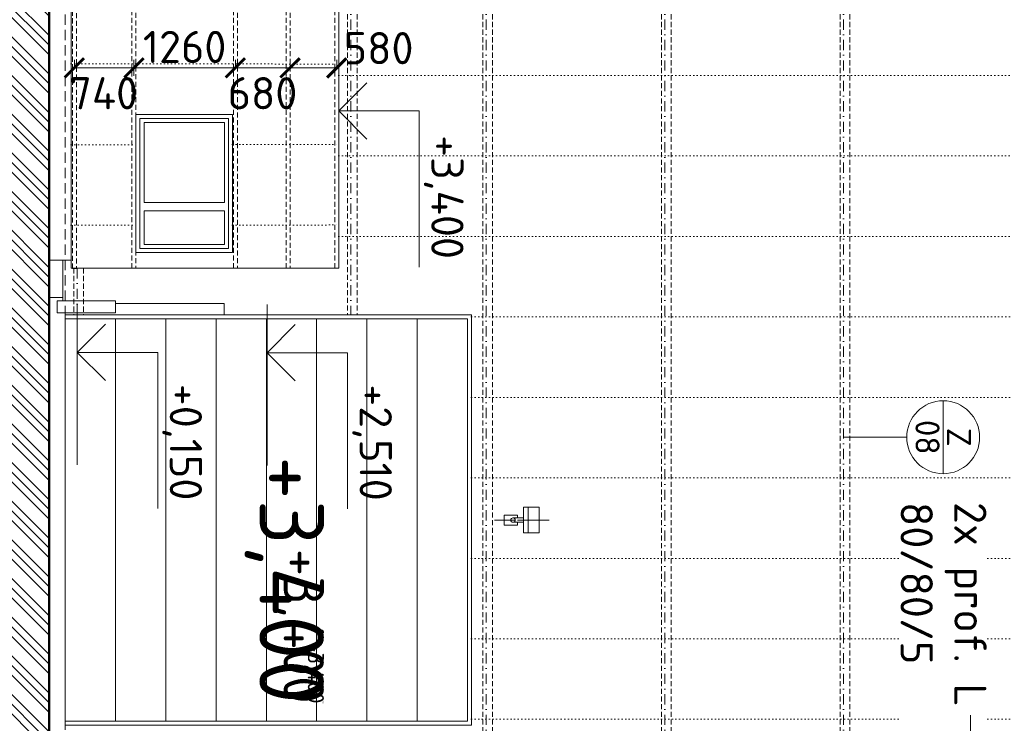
# Model space of a CAD drawing. Header units: millimetres. Extents: x -725694 to 5289369, y -1488057 to 2187451.
# Tile 48 of 256: x -85990 to -73756, y 69815 to 78559. Entities that reach past the tile are written whole.
import ezdxf
from ezdxf import colors
from ezdxf.entities.mleader import LeaderData, LeaderLine
from ezdxf.enums import TextEntityAlignment as Align
from ezdxf.math import Vec2, Vec3

# ---------------------------------------------------------------- set-up
doc = ezdxf.new("R2010")
doc.units = ezdxf.units.MM
for name, pattern in [('CENTERX2', [101.6, 63.5, -12.7, 12.7, -12.7]), ('DASHDOT', [25.4, 12.7, -6.35, 0, -6.35]), ('DOT', [6.35, 0, -6.35]), ('HIDDEN', [9.525, 6.35, -3.175])]:
    doc.linetypes.add(name, pattern=pattern)
doc.layers.get('Defpoints').update_dxf_attribs({"color": 8})
for name, color, linetype in [('0 @ 1', 7, 'Continuous'), ('0 @ 10', 7, 'Continuous'), ('0 @ 100', 7, 'Continuous'), ('0 @ 200', 7, 'Continuous'), ('0 @ 250 (1)', 7, 'Continuous'), ('0 @ 250 (2)', 7, 'Continuous'), ('0 @ 400', 7, 'Continuous')]:
    doc.layers.add(name, color=color, linetype=linetype)
for name, color, linetype, lineweight in [('A99_N_kce-pohl', 1, 'Continuous', 9), ('A99_N_koty-200', 5, 'Continuous', 5), ('A99_N_koty-200 @ 200', 5, 'Continuous', 5), ('A99_N_koty-200-vysk', 6, 'Continuous', 9), ('A99_N_sraf', 252, 'Continuous', 0), ('A99_N_txt-popis-50 @ 200', 240, 'Continuous', 9), ('A99_N_znaceni 200', 5, 'Continuous', 5), ('A99_S_kce-pohl', 7, 'Continuous', 5), ('A99_S_osy', 1, 'CENTERX2', 5), ('A99_S_sraf', 252, 'Continuous', 9)]:
    doc.layers.add(name, color=color, linetype=linetype, lineweight=lineweight)
doc.styles.add('A99_kota', font='isocpeur.ttf', dxfattribs={"height": 2})
doc.styles.add('A99_popis', font='isocpeur.ttf')
doc.dimstyles.new('A99_kota_200 new', dxfattribs={"dimscale": 200, "dimtxt": 2, "dimasz": 1.2, "dimexe": 0.5, "dimexo": 1.5, "dimgap": 0.3, "dimtad": 1, "dimdec": 0, "dimzin": 3, "dimdsep": 46, "dimtxsty": 'A99_kota', "dimblk": 'ARCHTICK', "dimcen": 2.5, "dimazin": 2, "dimtfac": 0.75, "dimtdec": 0, "dimtmove": 2, "dimatfit": 0, "dimfxl": 0, "dimtolj": 1, "dimtzin": 0, "dimlwd": 5, "dimlwe": 5, "dimarcsym": 0})

# ---------------------------------------------------------------- blocks, each defined once
blk = doc.blocks.new('*U24')
at = {"color": 0, "linetype": 'ByBlock', "lineweight": -2}
blk.add_line((-3, 0), (7, 0), dxfattribs=at)
for points in [[(0, 0), (0, 5), (0, 5), (9.7, 5)], [(-1.75, 1.75), (0, 0), (1.75, 1.75)]]:
    blk.add_lwpolyline(points, dxfattribs=at)
at = {"color": 0, "linetype": 'ByBlock', "lineweight": -2, "style": 'A99_kota'}
for tag, p in [('VYSKA', (9.2, 7.75)), ('POPIS', (9.2, 4.5))]:
    blk.add_attdef(tag, text='', height=2, dxfattribs=at).set_placement(p, align=Align.TOP_RIGHT)
blk = doc.blocks.new('*U6777')
at = {"layer": 'A99_N_koty-200-vysk', "lineweight": 5}
ref = blk.add_blockref('*U24', (-82025, 77425), dxfattribs=dict(at, xscale=200, yscale=200, zscale=200, rotation=270))
ref.add_attrib('VYSKA', '+3,400', dxfattribs={"layer": '0 @ 400', "color": 0, "linetype": 'ByBlock', "lineweight": -2, "height": 800, "rotation": 270, "style": 'A99_kota'}).set_placement((-82210, 70060), align=Align.TOP_RIGHT)
ref = blk.add_blockref('*U24', (-82025, 77425), dxfattribs=dict(at, xscale=200, yscale=200, zscale=200, rotation=270))
ref.add_attrib('VYSKA', '+3,400', dxfattribs={"layer": '0 @ 250 (1)', "color": 0, "linetype": 'ByBlock', "lineweight": -2, "height": 500, "rotation": 270, "style": 'A99_kota'}).set_placement((-82210, 70060), align=Align.TOP_RIGHT)
ref = blk.add_blockref('*U24', (-82025, 77425), dxfattribs=dict(at, xscale=200, yscale=200, zscale=200, rotation=270))
ref.add_attrib('VYSKA', '+3,400', dxfattribs={"layer": '0 @ 250 (2)', "color": 0, "linetype": 'ByBlock', "lineweight": -2, "height": 500, "rotation": 270, "style": 'A99_kota'}).set_placement((-82210, 70060), align=Align.TOP_RIGHT)
ref = blk.add_blockref('*U24', (-82025, 77425), dxfattribs=dict(at, xscale=200, yscale=200, zscale=200, rotation=270))
ref.add_attrib('VYSKA', '+3,400', dxfattribs={"layer": '0 @ 100', "color": 0, "linetype": 'ByBlock', "lineweight": -2, "height": 200, "rotation": 270, "style": 'A99_kota'}).set_placement((-82210, 70060), align=Align.TOP_RIGHT)
ref = blk.add_blockref('*U24', (-82025, 77425), dxfattribs=dict(at, xscale=200, yscale=200, zscale=200, rotation=270))
ref.add_attrib('VYSKA', '+3,400', dxfattribs={"layer": '0 @ 10', "color": 0, "linetype": 'ByBlock', "lineweight": -2, "height": 20, "rotation": 270, "style": 'A99_kota'}).set_placement((-82210, 70060), align=Align.TOP_RIGHT)
ref = blk.add_blockref('*U24', (-82025, 77425), dxfattribs=dict(at, xscale=200, yscale=200, zscale=200, rotation=270))
ref.add_attrib('VYSKA', '+3,400', dxfattribs={"layer": '0 @ 1', "color": 0, "linetype": 'ByBlock', "lineweight": -2, "height": 2, "rotation": 270, "style": 'A99_kota'}).set_placement((-82210, 70060), align=Align.TOP_RIGHT)
ref = blk.add_blockref('*U24', (-82025, 77425), dxfattribs=dict(at, xscale=200, yscale=200, zscale=200, rotation=270))
ref.add_attrib('VYSKA', '+3,400', dxfattribs={"layer": '0 @ 200', "color": 0, "linetype": 'ByBlock', "lineweight": -2, "height": 400, "rotation": 270, "style": 'A99_kota'}).set_placement((-80475, 75585), align=Align.TOP_RIGHT)
blk = doc.blocks.new('_ArchTick')
at = {"color": 0, "linetype": 'ByBlock', "const_width": 0.15}
blk.add_lwpolyline([(-0.5, -0.5), (0.5, 0.5)], dxfattribs=at)
blk = doc.blocks.new('*D429')
at = {"layer": 'A99_N_koty-200', "color": 0, "lineweight": 5, "transparency": 16777216}
for p, q in [((-82915, 65013), (-82915, 64113)), ((-85275, 64213), (-85275, 64113)), ((-85275, 64213), (-82915, 64213))]:
    blk.add_line(p, q, dxfattribs=at)
at = {"layer": 'Defpoints', "color": 0, "lineweight": 0, "transparency": 16777216}
for p in [(-82915, 75067), (-85275, 64213), (-82915, 64213)]:
    blk.add_point(p, dxfattribs=at)
at = {"layer": 'A99_N_koty-200', "color": 0, "lineweight": 5, "transparency": 16777216, "xscale": 240, "yscale": 240, "zscale": 240, "rotation": 180}
blk.add_blockref('_ArchTick', (-85275, 64213), dxfattribs=at)
at = {"layer": 'A99_N_koty-200', "color": 0, "lineweight": 5, "transparency": 16777216, "xscale": 240, "yscale": 240, "zscale": 240}
blk.add_blockref('_ArchTick', (-82915, 64213), dxfattribs=at)
at = {"layer": 'A99_N_koty-200', "color": 0, "transparency": 16777216, "insert": (-84095, 64473), "char_height": 400, "attachment_point": 5, "style": 'A99_kota'}
blk.add_mtext('\\A1;2360', dxfattribs=at)
blk = doc.blocks.new('*U6785')
at = {"layer": 'A99_N_koty-200-vysk', "lineweight": 5}
ref = blk.add_blockref('*U24', (-82915, 74420), dxfattribs=dict(at, xscale=200, yscale=200, zscale=200, rotation=270))
ref.add_attrib('VYSKA', '+2,510', dxfattribs={"layer": '0 @ 400', "color": 0, "linetype": 'ByBlock', "lineweight": -2, "height": 800, "rotation": 270, "style": 'A99_kota'}).set_placement((-83100, 79950), align=Align.TOP_RIGHT)
ref = blk.add_blockref('*U24', (-82915, 74420), dxfattribs=dict(at, xscale=200, yscale=200, zscale=200, rotation=270))
ref.add_attrib('VYSKA', '+2,510', dxfattribs={"layer": '0 @ 250 (1)', "color": 0, "linetype": 'ByBlock', "lineweight": -2, "height": 500, "rotation": 270, "style": 'A99_kota'}).set_placement((-83100, 79950), align=Align.TOP_RIGHT)
ref = blk.add_blockref('*U24', (-82915, 74420), dxfattribs=dict(at, xscale=200, yscale=200, zscale=200, rotation=270))
ref.add_attrib('VYSKA', '+2,510', dxfattribs={"layer": '0 @ 250 (2)', "color": 0, "linetype": 'ByBlock', "lineweight": -2, "height": 500, "rotation": 270, "style": 'A99_kota'}).set_placement((-83100, 79950), align=Align.TOP_RIGHT)
ref = blk.add_blockref('*U24', (-82915, 74420), dxfattribs=dict(at, xscale=200, yscale=200, zscale=200, rotation=270))
ref.add_attrib('VYSKA', '+2,510', dxfattribs={"layer": '0 @ 100', "color": 0, "linetype": 'ByBlock', "lineweight": -2, "height": 200, "rotation": 270, "style": 'A99_kota'}).set_placement((-83100, 79950), align=Align.TOP_RIGHT)
ref = blk.add_blockref('*U24', (-82915, 74420), dxfattribs=dict(at, xscale=200, yscale=200, zscale=200, rotation=270))
ref.add_attrib('VYSKA', '+2,510', dxfattribs={"layer": '0 @ 10', "color": 0, "linetype": 'ByBlock', "lineweight": -2, "height": 20, "rotation": 270, "style": 'A99_kota'}).set_placement((-83100, 79950), align=Align.TOP_RIGHT)
ref = blk.add_blockref('*U24', (-82915, 74420), dxfattribs=dict(at, xscale=200, yscale=200, zscale=200, rotation=270))
ref.add_attrib('VYSKA', '+2,510', dxfattribs={"layer": '0 @ 1', "color": 0, "linetype": 'ByBlock', "lineweight": -2, "height": 2, "rotation": 270, "style": 'A99_kota'}).set_placement((-83100, 79950), align=Align.TOP_RIGHT)
ref = blk.add_blockref('*U24', (-82915, 74420), dxfattribs=dict(at, xscale=200, yscale=200, zscale=200, rotation=270))
ref.add_attrib('VYSKA', '+2,510', dxfattribs={"layer": '0 @ 200', "color": 0, "linetype": 'ByBlock', "lineweight": -2, "height": 400, "rotation": 270, "style": 'A99_kota'}).set_placement((-81365, 72580), align=Align.TOP_RIGHT)
blk = doc.blocks.new('*U6786')
at = {"layer": 'A99_N_koty-200-vysk', "lineweight": 5}
ref = blk.add_blockref('*U24', (-85275, 74425), dxfattribs=dict(at, xscale=200, yscale=200, zscale=200, rotation=270))
ref.add_attrib('VYSKA', '+0,150', dxfattribs={"layer": '0 @ 400', "color": 0, "linetype": 'ByBlock', "lineweight": -2, "height": 800, "rotation": 270, "style": 'A99_kota'}).set_placement((-84865, 79950), align=Align.TOP_RIGHT)
ref = blk.add_blockref('*U24', (-85275, 74425), dxfattribs=dict(at, xscale=200, yscale=200, zscale=200, rotation=270))
ref.add_attrib('VYSKA', '+0,150', dxfattribs={"layer": '0 @ 250 (1)', "color": 0, "linetype": 'ByBlock', "lineweight": -2, "height": 500, "rotation": 270, "style": 'A99_kota'}).set_placement((-84865, 79950), align=Align.TOP_RIGHT)
ref = blk.add_blockref('*U24', (-85275, 74425), dxfattribs=dict(at, xscale=200, yscale=200, zscale=200, rotation=270))
ref.add_attrib('VYSKA', '+0,150', dxfattribs={"layer": '0 @ 250 (2)', "color": 0, "linetype": 'ByBlock', "lineweight": -2, "height": 500, "rotation": 270, "style": 'A99_kota'}).set_placement((-84865, 79950), align=Align.TOP_RIGHT)
ref = blk.add_blockref('*U24', (-85275, 74425), dxfattribs=dict(at, xscale=200, yscale=200, zscale=200, rotation=270))
ref.add_attrib('VYSKA', '+0,150', dxfattribs={"layer": '0 @ 100', "color": 0, "linetype": 'ByBlock', "lineweight": -2, "height": 200, "rotation": 270, "style": 'A99_kota'}).set_placement((-84865, 79950), align=Align.TOP_RIGHT)
ref = blk.add_blockref('*U24', (-85275, 74425), dxfattribs=dict(at, xscale=200, yscale=200, zscale=200, rotation=270))
ref.add_attrib('VYSKA', '+0,150', dxfattribs={"layer": '0 @ 10', "color": 0, "linetype": 'ByBlock', "lineweight": -2, "height": 20, "rotation": 270, "style": 'A99_kota'}).set_placement((-84865, 79950), align=Align.TOP_RIGHT)
ref = blk.add_blockref('*U24', (-85275, 74425), dxfattribs=dict(at, xscale=200, yscale=200, zscale=200, rotation=270))
ref.add_attrib('VYSKA', '+0,150', dxfattribs={"layer": '0 @ 1', "color": 0, "linetype": 'ByBlock', "lineweight": -2, "height": 2, "rotation": 270, "style": 'A99_kota'}).set_placement((-84865, 79950), align=Align.TOP_RIGHT)
ref = blk.add_blockref('*U24', (-85275, 74425), dxfattribs=dict(at, xscale=200, yscale=200, zscale=200, rotation=270))
ref.add_attrib('VYSKA', '+0,150', dxfattribs={"layer": '0 @ 200', "color": 0, "linetype": 'ByBlock', "lineweight": -2, "height": 400, "rotation": 270, "style": 'A99_kota'}).set_placement((-83725, 72585), align=Align.TOP_RIGHT)
blk = doc.blocks.new('*U97')
at = {"color": 0, "linetype": 'ByBlock'}
blk.add_line((-3.02, 0), (3.02, 0), dxfattribs=at)
blk.add_circle((0, 0), 3.02, dxfattribs=at)
at = {"color": 0, "linetype": 'ByBlock', "style": 'A99_popis'}
for tag, p in [('KATEGORIE', (0, 1.31)), ('PRVEK', (0, -1.298))]:
    blk.add_attdef(tag, text='', height=2, dxfattribs=at).set_placement(p, align=Align.MIDDLE_CENTER)
blk = doc.blocks.new('*D466')
at = {"layer": 'A99_N_koty-200', "color": 0, "lineweight": 5, "transparency": 16777216}
for p, q in [((-85310, 77960), (-85310, 78060)), ((-85310, 77960), (-84570, 77960)), ((-84570, 77960), (-84570, 77860))]:
    blk.add_line(p, q, dxfattribs=at)
at = {"layer": 'Defpoints', "color": 0, "lineweight": 0, "transparency": 16777216}
for p in [(-85310, 77960), (-84570, 77965), (-84570, 77960)]:
    blk.add_point(p, dxfattribs=at)
at = {"layer": 'A99_N_koty-200', "color": 0, "lineweight": 5, "transparency": 16777216, "xscale": 240, "yscale": 240, "zscale": 240, "rotation": 180}
blk.add_blockref('_ArchTick', (-85310, 77960), dxfattribs=at)
at = {"layer": 'A99_N_koty-200', "color": 0, "lineweight": 5, "transparency": 16777216, "xscale": 240, "yscale": 240, "zscale": 240}
blk.add_blockref('_ArchTick', (-84570, 77960), dxfattribs=at)
at = {"layer": 'A99_N_koty-200', "color": 0, "transparency": 16777216, "insert": (-84945, 77645), "char_height": 400, "attachment_point": 5, "style": 'A99_kota'}
blk.add_mtext('\\A1;740', dxfattribs=at)
blk = doc.blocks.new('*D467')
at = {"layer": 'A99_N_koty-200', "color": 0, "lineweight": 5, "transparency": 16777216}
for p, q in [((-84570, 77960), (-84570, 78060)), ((-83310, 77960), (-83310, 78060)), ((-84570, 77960), (-83310, 77960))]:
    blk.add_line(p, q, dxfattribs=at)
at = {"layer": 'Defpoints', "color": 0, "lineweight": 0, "transparency": 16777216}
for p in [(-84570, 77960), (-83310, 77960), (-83310, 77960)]:
    blk.add_point(p, dxfattribs=at)
at = {"layer": 'A99_N_koty-200', "color": 0, "lineweight": 5, "transparency": 16777216, "xscale": 240, "yscale": 240, "zscale": 240, "rotation": 180}
blk.add_blockref('_ArchTick', (-84570, 77960), dxfattribs=at)
at = {"layer": 'A99_N_koty-200', "color": 0, "lineweight": 5, "transparency": 16777216, "xscale": 240, "yscale": 240, "zscale": 240}
blk.add_blockref('_ArchTick', (-83310, 77960), dxfattribs=at)
at = {"layer": 'A99_N_koty-200', "color": 0, "transparency": 16777216, "insert": (-83940, 78220), "char_height": 400, "attachment_point": 5, "style": 'A99_kota'}
blk.add_mtext('\\A1;1260', dxfattribs=at)
blk = doc.blocks.new('*D468')
at = {"layer": 'A99_N_koty-200', "color": 0, "lineweight": 5, "transparency": 16777216}
for p, q in [((-83310, 77960), (-83310, 78060)), ((-82630, 77960), (-82630, 78060)), ((-83310, 77960), (-82630, 77960))]:
    blk.add_line(p, q, dxfattribs=at)
at = {"layer": 'Defpoints', "color": 0, "lineweight": 0, "transparency": 16777216}
for p in [(-83310, 77960), (-82630, 77960), (-82630, 77960)]:
    blk.add_point(p, dxfattribs=at)
at = {"layer": 'A99_N_koty-200', "color": 0, "lineweight": 5, "transparency": 16777216, "xscale": 240, "yscale": 240, "zscale": 240, "rotation": 180}
blk.add_blockref('_ArchTick', (-83310, 77960), dxfattribs=at)
at = {"layer": 'A99_N_koty-200', "color": 0, "lineweight": 5, "transparency": 16777216, "xscale": 240, "yscale": 240, "zscale": 240}
blk.add_blockref('_ArchTick', (-82630, 77960), dxfattribs=at)
at = {"layer": 'A99_N_koty-200', "color": 0, "transparency": 16777216, "insert": (-82972.5, 77645), "char_height": 400, "attachment_point": 5, "style": 'A99_kota'}
blk.add_mtext('\\A1;680', dxfattribs=at)
blk = doc.blocks.new('*D469')
at = {"layer": 'A99_N_koty-200', "color": 0, "lineweight": 5, "transparency": 16777216}
for p, q in [((-82630, 77960), (-82630, 78060)), ((-82050, 77960), (-82050, 78060)), ((-82630, 77960), (-82050, 77960))]:
    blk.add_line(p, q, dxfattribs=at)
at = {"layer": 'Defpoints', "color": 0, "lineweight": 0, "transparency": 16777216}
for p in [(-82630, 77960), (-82050, 77960), (-82050, 77960)]:
    blk.add_point(p, dxfattribs=at)
at = {"layer": 'A99_N_koty-200', "color": 0, "lineweight": 5, "transparency": 16777216, "xscale": 240, "yscale": 240, "zscale": 240, "rotation": 180}
blk.add_blockref('_ArchTick', (-82630, 77960), dxfattribs=at)
at = {"layer": 'A99_N_koty-200', "color": 0, "lineweight": 5, "transparency": 16777216, "xscale": 240, "yscale": 240, "zscale": 240}
blk.add_blockref('_ArchTick', (-82050, 77960), dxfattribs=at)
at = {"layer": 'A99_N_koty-200', "color": 0, "transparency": 16777216, "insert": (-81530, 78205), "char_height": 400, "attachment_point": 5, "style": 'A99_kota'}
blk.add_mtext('\\A1;580', dxfattribs=at)

msp = doc.modelspace()

# ---------------------------------------------------------------- hatches: boundary and pattern name
at = {"layer": 'A99_S_sraf', "linetype": 'Continuous', "lineweight": 0}
h = msp.add_hatch(dxfattribs=at)
h.set_pattern_fill('ZEM_PUVODNI', color=256, scale=85)
h.set_pattern_definition([(315, (-68810, 5e-10), (240.4163, 240.4163), []), (315, (-68810, -120.2), (240.4163, 240.4163), []), (315, (-68810, -240.4), (240.4163, 240.4163), [])])
h.paths.add_polyline_path([(-87665, -11482.5), (-85695, -11482.5), (-85695, 24515), (-85625, 24515), (-85625, 114390), (-87665, 114390)])

# ---------------------------------------------------------------- linework, layer by layer
at = {"layer": 'A99_N_kce-pohl', "color": 7, "linetype": 'HIDDEN', "lineweight": 5, "ltscale": 20}
msp.add_line((-85425, 5915.1), (-85425, 100450), dxfattribs=at)
at = {"layer": 'A99_N_kce-pohl', "color": 7, "lineweight": 50}
msp.add_lwpolyline([(-85695, 24515), (-85625, 24515), (-85625, 114437.5)], dxfattribs=at)
at = {"layer": 'A99_N_kce-pohl', "color": 1, "lineweight": 9}
for points in [[(-85350, 80550), (-85350, 75470)], [(-82025, 80550), (-82025, 75470)], [(-85625, 75570), (-85350, 75570)], [(-85350, 75470), (-82025, 75470)]]:
    msp.add_lwpolyline(points, dxfattribs=at)
msp.add_lwpolyline([(-83345, 75665), (-83345, 77380), (-84545, 77380), (-84545, 75665)], close=True, dxfattribs=at)
at = {"layer": 'A99_N_kce-pohl', "color": 1, "linetype": 'Continuous', "lineweight": 5}
for points in [[(-83447.5, 74890), (-83447.5, 75030), (-84800.2, 75030)], [(-84800, 74840), (-84800, 74840), (-84800, 69840)], [(-84175, 74840), (-84175, 74840), (-84175, 69840)], [(-83550, 74840), (-83550, 74840), (-83550, 69840)], [(-82925, 74840), (-82925, 74840), (-82925, 69840)], [(-82300, 74840), (-82300, 74840), (-82300, 69840)], [(-81675, 74840), (-81675, 74840), (-81675, 69840)], [(-81050, 74840), (-81050, 74840), (-81050, 69840)], [(-79670, 72500), (-79670, 72180)], [(-80090, 72340), (-79832.5, 72340)], [(-79805, 72312.5), (-79805, 72277.5), (-79970, 72277.5), (-79970, 72402.5), (-79805, 72402.5), (-79805, 72367.5)], [(-79860.2, 72367.5), (-79730, 72367.5)], [(-79860.2, 72312.5), (-79730, 72312.5)], [(-79805, 72340), (-79410.2, 72340)]]:
    msp.add_lwpolyline(points, dxfattribs=at)
at = {"layer": 'A99_N_kce-pohl', "linetype": 'Continuous'}
for points in [[(-85425.2, 74840), (-85425.2, 74915)], [(-85425.2, 69840), (-85425.2, 69765)], [(-85425, 69840), (-85425, 69765)]]:
    msp.add_lwpolyline(points, dxfattribs=at)
at = {"layer": 'A99_N_kce-pohl', "color": 1, "linetype": 'Continuous', "lineweight": 9}
msp.add_lwpolyline([(-85425, 74890), (-80375, 74890), (-80375, 69790), (-85425, 69790)], close=True, dxfattribs=at)
at = {"layer": 'A99_N_kce-pohl', "color": 1, "linetype": 'Continuous', "lineweight": 5}
for points in [[(-85425, 74840), (-80425, 74840), (-80425, 69840), (-85425, 69840)], [(-79535.2, 72500), (-79535.2, 72180), (-79730, 72180), (-79730, 72500)]]:
    msp.add_lwpolyline(points, close=True, dxfattribs=at)
msp.add_circle((-79860, 72340), 27.5, dxfattribs=at)
at = {"layer": 'A99_N_sraf', "linetype": 'DOT', "lineweight": 5, "ltscale": 7}
for points in [[(-85350, 78010), (-82024.7, 78007.5)], [(-82025, 77865), (-71025, 77865)], [(-85350, 77005), (-84545, 77005.6)], [(-83345, 77006.5), (-82024.7, 77007.5)], [(-82025, 76865), (-71025, 76865)], [(-85350.3, 76005), (-84545, 76005.6)], [(-83345, 76006.5), (-82025, 76007.5)], [(-82025, 75865), (-71025, 75865)], [(-80375, 74865), (-71025, 74865)], [(-80375, 73865), (-71025, 73865)], [(-80375, 72865), (-71025, 72865)], [(-80375, 71865), (-71025, 71865)], [(-80375, 70865), (-71025, 70865)], [(-80375, 69865), (-71025, 69865)]]:
    msp.add_lwpolyline(points, dxfattribs=at)
at = {"layer": 'A99_N_znaceni 200'}
msp.add_lwpolyline([(-74968, 73370), (-75755, 73370)], dxfattribs=at)
at = {"layer": 'A99_S_kce-pohl', "lineweight": 5, "ltscale": 2}
for points in [[(-83395, 75715), (-83395, 77330), (-84495, 77330), (-84495, 75715)], [(-83445, 76285), (-83445, 77280), (-84445, 77280), (-84445, 76285)], [(-83445, 75765), (-83445, 76185), (-84445, 76185), (-84445, 75765)]]:
    msp.add_lwpolyline(points, close=True, dxfattribs=at)
at = {"layer": 'A99_S_kce-pohl'}
for points in [[(-85455, 75065), (-85455, 75570)], [(-85455, 75105), (-85625, 75105)]]:
    msp.add_lwpolyline(points, dxfattribs=at)
at = {"layer": 'A99_S_kce-pohl', "lineweight": 9}
msp.add_lwpolyline([(-84800.2, 75065), (-85522.5, 75065), (-85522.5, 74915), (-84800.2, 74915)], close=True, dxfattribs=at)
at = {"layer": 'A99_S_osy', "linetype": 'HIDDEN', "lineweight": 0, "ltscale": 10}
for points in [[(-81915, 81865), (-81915, 74890)], [(-81795, 81865), (-81795, 74890)], [(-85335, 80545), (-85285, 80545), (-85285, 75465), (-85335, 75465), (-85335, 80545)], [(-84595, 80550), (-84545, 80550), (-84545, 75470), (-84595, 75470), (-84595, 80550)], [(-83335, 80550), (-83285, 80550), (-83285, 75470), (-83335, 75470), (-83335, 80550)], [(-82680, 80550), (-82630, 80550), (-82630, 75470), (-82680, 75470), (-82680, 80550)], [(-82075, 80550), (-82025, 80550), (-82025, 75470), (-82075, 75470), (-82075, 80550)], [(-85315, 75470), (-85315, 74890)], [(-85195, 75470), (-85195, 74890)]]:
    msp.add_lwpolyline(points, dxfattribs=at)
at = {"layer": 'A99_S_osy', "linetype": 'DASHDOT', "lineweight": 5, "ltscale": 10}
for points in [[(-81875, 81865), (-81875, 74890)], [(-80195, 81865), (-80195, 44880)], [(-77975, 81865), (-77975, 44880)], [(-75755, 81865), (-75755, 44880)], [(-85275, 75470), (-85275, 74890)]]:
    msp.add_lwpolyline(points, dxfattribs=at)

# ---------------------------------------------------------------- block references
at = {"layer": 'A99_N_kce-pohl', "color": 3, "linetype": 'Continuous', "lineweight": 0}
msp.add_blockref('*U6777', (0, 0), dxfattribs=at)
at = {"layer": 'A99_N_znaceni 200'}
ref = msp.add_blockref('*U97', (-74515, 73370), dxfattribs=dict(at, xscale=-150, yscale=150, zscale=150, rotation=270))
ref.add_attrib('KATEGORIE', 'Z', dxfattribs={"layer": '0', "color": 0, "linetype": 'ByBlock', "height": 300, "rotation": 270, "style": 'A99_popis'}).set_placement((-74318.5, 73370), align=Align.MIDDLE_CENTER)
ref.add_attrib('PRVEK', '08', dxfattribs={"layer": '0', "color": 0, "linetype": 'ByBlock', "height": 300, "rotation": 270, "style": 'A99_popis'}).set_placement((-74709.7, 73370), align=Align.MIDDLE_CENTER)

# ---------------------------------------------------------------- dimensions: what is measured, and where the dimension line sits
at = {"layer": 'A99_N_koty-200 @ 200'}
for base, p1, p2, picture, middle in [((-83310, 77960), (-84570, 77960), (-83310, 77960), '*D467', (-83940, 78220)), ((-82915, 64212.5), (-85275, 64212.5), (-82915, 75067), '*D429', (-84095, 64472.5))]:
    dim = msp.add_linear_dim(base=base, p1=p1, p2=p2, dimstyle='A99_kota_200 new', override={"dimscale": 200, "dimtix": 0, "dimtofl": 1, "dimtmove": 2, "dimatfit": 3}, dxfattribs=at)
    dim.commit()
    dim.dimension.update_dxf_attribs({"geometry": picture, "text_midpoint": middle})
for base, p1, p2, picture, middle in [((-82050, 77960), (-82630, 77960), (-82050, 77960), '*D469', (-81530, 78205)), ((-84570, 77960), (-85310, 77960), (-84570, 77965), '*D466', (-84945, 77645)), ((-82630, 77960), (-83310, 77960), (-82630, 77960), '*D468', (-82972.5, 77645))]:
    dim = msp.add_linear_dim(base=base, p1=p1, p2=p2, dimstyle='A99_kota_200 new', override={"dimscale": 200, "dimtix": 0, "dimtofl": 1, "dimtmove": 2, "dimatfit": 3}, dxfattribs=at)
    dim.commit()
    dim.dimension.update_dxf_attribs({"geometry": picture, "text_midpoint": middle, "dimtype": 128})

# ---------------------------------------------------------------- next in the draw order: leaders
at = {"layer": 'A99_N_txt-popis-50 @ 200', "lineweight": 9}
ml = msp.add_multileader_mtext('Standard', dxfattribs=at)
ml.set_content('2x prof. L\\P\\pq*;80/80/5', color=1, style='A99_popis')
ml.set_leader_properties(color=256, linetype='ByLayer', lineweight=-1)
ml.build(insert=Vec2(0, 0))
ml.multileader.update_dxf_attribs({"dogleg_length": 2.92, "arrow_head_size": 300, "scale": 200})
ctx = ml.context
ctx.base_point, ctx.scale, ctx.char_height, ctx.arrow_head_size, ctx.landing_gap_size, ctx.plane_origin, ctx.plane_x_axis, ctx.plane_y_axis = Vec3(-74177.5, 72815), 200, 400, 300, 250, Vec3(-79882.5, 70825), Vec3(0, -1), Vec3(1, 0)
notes = []
notes.append((ctx, [(1, (1, 1, 0), (-74177.5, 69330), (0, 1), 585, [(0, [(-85275, 69330)], 0, [])])]))
ctx.mtext.insert, ctx.mtext.text_direction, ctx.mtext.rotation, ctx.mtext.width, ctx.mtext.flow_direction = Vec3(-73977.5, 72565), Vec3(0, -1), 4.712389, 14.736, 5
ctx.mtext.has_bg_fill, ctx.mtext.bg_color, ctx.mtext.bg_scale_factor, ctx.mtext.bg_transparency, ctx.mtext.use_window_bg_color = 1, -1073741824, 1, 0, 1
for ctx, leaders in notes:
    for number, flags, end, landing, length, lines in leaders:
        leader = LeaderData()
        leader.index, (leader.has_last_leader_line, leader.has_dogleg_vector, leader.attachment_direction) = number, flags
        leader.last_leader_point, leader.dogleg_vector, leader.dogleg_length = Vec3(end), Vec3(landing), length
        for number, points, colour, breaks in lines:
            line = LeaderLine()
            line.index, line.vertices, line.color, line.breaks = number, Vec3.list(points), colors.encode_raw_color(colour), breaks
            leader.lines.append(line)
        ctx.leaders.append(leader)

# ---------------------------------------------------------------- next in the draw order: linework, layer by layer
at = {"layer": 'A99_S_osy', "linetype": 'HIDDEN', "lineweight": 0, "ltscale": 10}
for points in [[(-80235, 81865), (-80235, 44880)], [(-80115, 81865), (-80115, 44880)], [(-78015, 81865), (-78015, 44880)], [(-77895, 81865), (-77895, 44880)], [(-75795, 81865), (-75795, 44880)], [(-75675, 81865), (-75675, 44880)]]:
    msp.add_lwpolyline(points, dxfattribs=at)

# ---------------------------------------------------------------- next in the draw order: block references
at = {"layer": 'A99_N_kce-pohl', "color": 3, "linetype": 'Continuous', "lineweight": 0}
for name in ['*U6786', '*U6785']:
    msp.add_blockref(name, (0, 0), dxfattribs=at)

doc.saveas('drawing.dxf')
